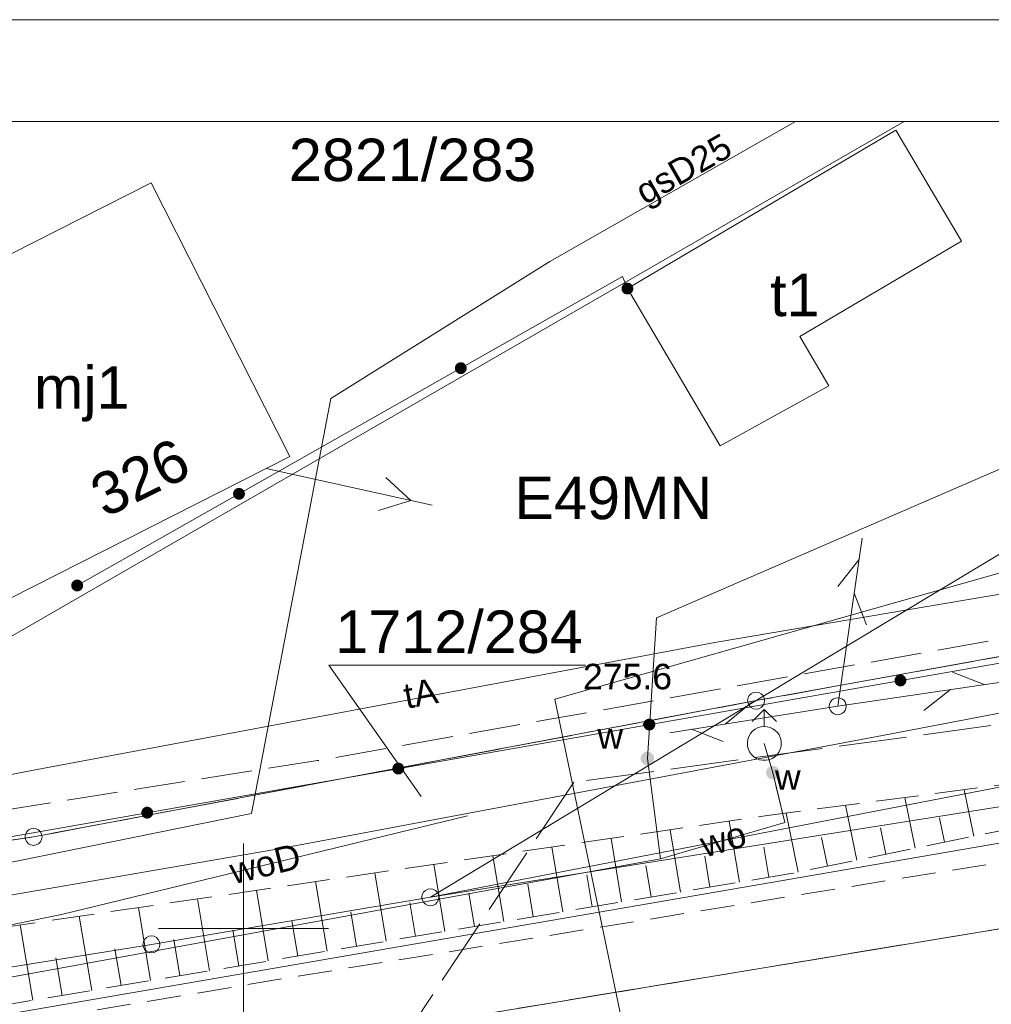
# Model space of a CAD drawing. Header units: centimetres. Extents: x -1545 to 32023, y 2301 to 66956.
# Tile 7 of 20: x 3727 to 6586, y 64047 to 66945. Entities that reach past the tile are written whole.
import ezdxf

# ---------------------------------------------------------------- set-up
doc = ezdxf.new("R2010")
doc.units = ezdxf.units.CM
doc.header["$MEASUREMENT"] = 0
for name, pattern in [('PRZER2-1', [150, 100, -50]), ('PRZER2_5-1', [175, 125, -50]), ('PRZER3-1', [200, 150, -50]), ('PRZER4-1', [250, 200, -50])]:
    doc.linetypes.add(name, pattern=pattern)
for name, color, linetype in [('130-Z Teren', 7, 'Continuous'), ('Mapa dcp_3_GSLKOG', 7, 'Continuous'), ('Mapa dcp_3_GSPWPN', 7, 'Continuous'), ('Mapa dcp_3_GUPWZA', 7, 'Continuous')]:
    doc.layers.add(name, color=color, linetype=linetype)
for name, color, linetype, lineweight in [('130-Z Teren_Nr_pióra__53', 54, 'Continuous', 13), ('Mapa dcp_3_GEPADR_O_Nr_pióra__7', 7, 'Continuous', 18), ('Mapa dcp_3_GEPPGD_Nr_pióra__2', 94, 'Continuous', 18), ('Mapa dcp_3_GESBZO_Nr_pióra__7', 7, 'Continuous', 18), ('Mapa dcp_3_GESBZO_O_Nr_pióra__7', 7, 'Continuous', 18), ('Mapa dcp_3_GESDZI_Nr_pióra__2', 94, 'Continuous', 18), ('Mapa dcp_3_GESDZI_O_Nr_pióra__2', 94, 'Continuous', 18), ('Mapa dcp_3_GESKLU_Nr_pióra__2', 94, 'Continuous', 18), ('Mapa dcp_3_GSLKOG_Nr_pióra__7', 7, 'Continuous', 18), ('Mapa dcp_3_GSLKRW_Nr_pióra__7', 7, 'Continuous', 18), ('Mapa dcp_3_GSLPSZ_Nr_pióra__7', 7, 'Continuous', 18), ('Mapa dcp_3_GSPWPN_O_Nr_pióra__7', 7, 'Continuous', 18), ('Mapa dcp_3_GSSKOA_Nr_pióra__7', 7, 'Continuous', 18), ('Mapa dcp_3_GSSKOD_Nr_pióra__7', 7, 'Continuous', 18), ('Mapa dcp_3_GSSZSN_Nr_pióra__7', 7, 'Continuous', 18), ('Mapa dcp_3_GULENN_Nr_pióra__3', 1, 'Continuous', 18), ('Mapa dcp_3_GULGSP_O_Nr_pióra__7', 7, 'Continuous', 18), ('Mapa dcp_3_GULWOP_Nr_pióra__6', 5, 'Continuous', 18), ('Mapa dcp_3_GULWOP_O_Nr_pióra__6', 5, 'Continuous', 18), ('Mapa dcp_3_GULWOR_Nr_pióra__6', 5, 'Continuous', 18), ('Mapa dcp_3_GUPISL_Nr_pióra__7', 7, 'Continuous', 18), ('Mapa dcp_3_GUPWDT_Nr_pióra__7', 7, 'Continuous', 18), ('Mapa dcp_3_GUPWZA_O_Nr_pióra__7', 7, 'Continuous', 18), ('Mapa dcp_3_linie rozgraniczające_Nr_pióra__150', 150, 'Continuous', 18), ('Mapa dcp_3_opis pozaramkowy_Nr_pióra__7', 7, 'Continuous', 18), ('Mapa dcp_3_Siatka_Nr_pióra__7', 7, 'Continuous', 18), ('Mapa dcp_3_Zakres_Nr_pióra__210', 6, 'Continuous', 18)]:
    doc.layers.add(name, color=color, linetype=linetype, lineweight=lineweight)
for name, color, linetype, lineweight, true_color in [('Mapa dcp_3_GULGSP_Nr_pióra__8', 7, 'Continuous', 18, 0xbfbf00), ('Mapa dcp_3_GULTPR_Nr_pióra__5', 7, 'Continuous', 18, 0xff9100), ('Mapa dcp_3_GULTPR_O_Nr_pióra__5', 7, 'Continuous', 18, 0xff9100)]:
    doc.layers.add(name, color=color, linetype=linetype, lineweight=lineweight, true_color=true_color)
doc.styles.add('STYL_AUTOMATYCZNY_1', font='txt')

# ---------------------------------------------------------------- blocks, each defined once
blk = doc.blocks.new('Siatka_1_1', base_point=(-1323.8, -3657.8))
at = {"layer": '130-Z Teren_Nr_pióra__53', "color": 54, "linetype": 'Continuous', "lineweight": 13, "flags": 128}
blk.add_lwpolyline([(-1323.8, -3657.8), (389.2, -253.3), (-68.9, 9924.9), (-1545.8, 10177.5), (-3265.8, 10170.5), (-7834.3, 8146.7), (-5310.3, 1141.2), (-4200.9, -1661.1)], close=True, dxfattribs=at)

msp = doc.modelspace()

# ---------------------------------------------------------------- hatches: boundary and pattern name
at = {"layer": 'Mapa dcp_3_GSLKOG', "linetype": 'Continuous', "lineweight": 0, "true_color": 0x000000}
for points in [[(5531.28, 66160.3), (5529.06, 66164.29), (5525.88, 66167.57), (5521.96, 66169.92), (5517.57, 66171.17), (5513, 66171.24), (5508.57, 66170.13), (5504.58, 66167.9), (5501.3, 66164.72), (5498.95, 66160.8), (5497.7, 66156.41), (5497.63, 66151.84), (5498.74, 66147.41), (5500.96, 66143.42), (5504.14, 66140.14), (5508.06, 66137.79), (5512.46, 66136.54), (5517.03, 66136.47), (5521.46, 66137.59), (5525.45, 66139.81), (5528.73, 66142.99), (5531.07, 66146.91), (5532.32, 66151.3), (5532.4, 66155.87)], [(5016.13, 65934.83), (5012.48, 65932.08), (5009.67, 65928.47), (5007.89, 65924.27), (5007.26, 65919.74), (5007.82, 65915.21), (5009.54, 65910.97), (5012.29, 65907.33), (5015.89, 65904.52), (5020.1, 65902.74), (5024.62, 65902.1), (5029.15, 65902.66), (5033.39, 65904.38), (5037.03, 65907.13), (5039.84, 65910.73), (5041.63, 65914.94), (5042.26, 65919.46), (5041.7, 65924), (5039.98, 65928.23), (5037.23, 65931.88), (5033.63, 65934.69), (5029.42, 65936.47), (5024.9, 65937.1), (5020.37, 65936.54)], [(5016.13, 65934.83), (5012.48, 65932.08), (5009.67, 65928.47), (5007.89, 65924.27), (5007.26, 65919.74), (5007.82, 65915.21), (5009.54, 65910.97), (5012.29, 65907.33), (5015.89, 65904.52), (5020.1, 65902.74), (5024.62, 65902.1), (5029.15, 65902.66), (5033.39, 65904.38), (5037.03, 65907.13), (5039.84, 65910.73), (5041.63, 65914.94), (5042.26, 65919.46), (5041.7, 65924), (5039.98, 65928.23), (5037.23, 65931.88), (5033.63, 65934.69), (5029.42, 65936.47), (5024.9, 65937.1), (5020.37, 65936.54)], [(4363.63, 65565.03), (4359.99, 65562.28), (4357.18, 65558.68), (4355.4, 65554.47), (4354.76, 65549.95), (4355.32, 65545.42), (4357.04, 65541.18), (4359.79, 65537.53), (4363.39, 65534.72), (4367.6, 65532.94), (4372.12, 65532.31), (4376.66, 65532.87), (4380.89, 65534.58), (4384.54, 65537.34), (4387.35, 65540.94), (4389.13, 65545.14), (4389.76, 65549.67), (4389.2, 65554.2), (4387.49, 65558.44), (4384.74, 65562.08), (4381.13, 65564.89), (4376.93, 65566.68), (4372.4, 65567.31), (4367.87, 65566.75)], [(4363.63, 65565.03), (4359.99, 65562.28), (4357.18, 65558.68), (4355.4, 65554.47), (4354.76, 65549.95), (4355.32, 65545.42), (4357.04, 65541.18), (4359.79, 65537.53), (4363.39, 65534.72), (4367.6, 65532.94), (4372.12, 65532.31), (4376.66, 65532.87), (4380.89, 65534.58), (4384.54, 65537.34), (4387.35, 65540.94), (4389.13, 65545.14), (4389.76, 65549.67), (4389.2, 65554.2), (4387.49, 65558.44), (4384.74, 65562.08), (4381.13, 65564.89), (4376.93, 65566.68), (4372.4, 65567.31), (4367.87, 65566.75)], [(3887.48, 65295.18), (3883.84, 65292.43), (3881.03, 65288.83), (3879.24, 65284.62), (3878.61, 65280.1), (3879.17, 65275.56), (3880.89, 65271.33), (3883.64, 65267.68), (3887.24, 65264.87), (3891.45, 65263.09), (3895.97, 65262.46), (3900.51, 65263.02), (3904.74, 65264.73), (3908.39, 65267.48), (3911.2, 65271.09), (3912.98, 65275.29), (3913.61, 65279.82), (3913.05, 65284.35), (3911.34, 65288.59), (3908.58, 65292.23), (3904.98, 65295.04), (3900.78, 65296.82), (3896.25, 65297.46), (3891.72, 65296.9)], [(6315.3, 65017.66), (6310.94, 65016.29), (6307.09, 65013.84), (6304, 65010.47), (6301.89, 65006.42), (6300.89, 65001.96), (6301.09, 64997.4), (6302.46, 64993.04), (6304.91, 64989.18), (6308.28, 64986.09), (6312.33, 64983.98), (6316.79, 64982.99), (6321.35, 64983.18), (6325.71, 64984.55), (6329.56, 64987.01), (6332.65, 64990.37), (6334.77, 64994.42), (6335.76, 64998.88), (6335.56, 65003.45), (6334.19, 65007.8), (6331.74, 65011.66), (6328.38, 65014.75), (6324.32, 65016.86), (6319.87, 65017.85)], [(6315.3, 65017.66), (6310.94, 65016.29), (6307.09, 65013.84), (6304, 65010.47), (6301.89, 65006.42), (6300.89, 65001.96), (6301.09, 64997.4), (6302.46, 64993.04), (6304.91, 64989.18), (6308.28, 64986.09), (6312.33, 64983.98), (6316.79, 64982.99), (6321.35, 64983.18), (6325.71, 64984.55), (6329.56, 64987.01), (6332.65, 64990.37), (6334.77, 64994.42), (6335.76, 64998.88), (6335.56, 65003.45), (6334.19, 65007.8), (6331.74, 65011.66), (6328.38, 65014.75), (6324.32, 65016.86), (6319.87, 65017.85)], [(5576.59, 64888.01), (5572.23, 64886.64), (5568.38, 64884.19), (5565.29, 64880.83), (5563.18, 64876.78), (5562.18, 64872.32), (5562.38, 64867.75), (5563.75, 64863.39), (5566.2, 64859.54), (5569.57, 64856.45), (5573.62, 64854.34), (5578.08, 64853.35), (5582.64, 64853.54), (5587, 64854.91), (5590.85, 64857.36), (5593.94, 64860.73), (5596.06, 64864.78), (5597.05, 64869.24), (5596.85, 64873.8), (5595.48, 64878.16), (5593.03, 64882.02), (5589.67, 64885.1), (5585.61, 64887.22), (5581.16, 64888.21)], [(5576.59, 64888.01), (5572.23, 64886.64), (5568.38, 64884.19), (5565.29, 64880.83), (5563.18, 64876.78), (5562.18, 64872.32), (5562.38, 64867.75), (5563.75, 64863.39), (5566.2, 64859.54), (5569.57, 64856.45), (5573.62, 64854.34), (5578.08, 64853.35), (5582.64, 64853.54), (5587, 64854.91), (5590.85, 64857.36), (5593.94, 64860.73), (5596.06, 64864.78), (5597.05, 64869.24), (5596.85, 64873.8), (5595.48, 64878.16), (5593.03, 64882.02), (5589.67, 64885.1), (5585.61, 64887.22), (5581.16, 64888.21)], [(4837.88, 64758.37), (4833.52, 64757), (4829.67, 64754.55), (4826.58, 64751.18), (4824.47, 64747.13), (4823.47, 64742.67), (4823.67, 64738.11), (4825.04, 64733.75), (4827.49, 64729.9), (4830.86, 64726.81), (4834.91, 64724.69), (4839.37, 64723.7), (4843.93, 64723.9), (4848.29, 64725.27), (4852.14, 64727.72), (4855.23, 64731.09), (4857.35, 64735.14), (4858.34, 64739.6), (4858.14, 64744.16), (4856.77, 64748.52), (4854.32, 64752.37), (4850.96, 64755.46), (4846.9, 64757.57), (4842.45, 64758.57)], [(4837.88, 64758.37), (4833.52, 64757), (4829.67, 64754.55), (4826.58, 64751.18), (4824.47, 64747.13), (4823.47, 64742.67), (4823.67, 64738.11), (4825.04, 64733.75), (4827.49, 64729.9), (4830.86, 64726.81), (4834.91, 64724.69), (4839.37, 64723.7), (4843.93, 64723.9), (4848.29, 64725.27), (4852.14, 64727.72), (4855.23, 64731.09), (4857.35, 64735.14), (4858.34, 64739.6), (4858.14, 64744.16), (4856.77, 64748.52), (4854.32, 64752.37), (4850.96, 64755.46), (4846.9, 64757.57), (4842.45, 64758.57)], [(4099.17, 64628.73), (4094.81, 64627.36), (4090.96, 64624.91), (4087.87, 64621.54), (4085.76, 64617.49), (4084.76, 64613.03), (4084.96, 64608.47), (4086.33, 64604.11), (4088.78, 64600.25), (4092.15, 64597.16), (4096.2, 64595.05), (4100.66, 64594.06), (4105.22, 64594.25), (4109.58, 64595.62), (4113.43, 64598.08), (4116.52, 64601.44), (4118.64, 64605.49), (4119.63, 64609.95), (4119.43, 64614.52), (4118.06, 64618.87), (4115.61, 64622.73), (4112.25, 64625.82), (4108.19, 64627.93), (4103.74, 64628.92)], [(4099.17, 64628.73), (4094.81, 64627.36), (4090.96, 64624.91), (4087.87, 64621.54), (4085.76, 64617.49), (4084.76, 64613.03), (4084.96, 64608.47), (4086.33, 64604.11), (4088.78, 64600.25), (4092.15, 64597.16), (4096.2, 64595.05), (4100.66, 64594.06), (4105.22, 64594.25), (4109.58, 64595.62), (4113.43, 64598.08), (4116.52, 64601.44), (4118.64, 64605.49), (4119.63, 64609.95), (4119.43, 64614.52), (4118.06, 64618.87), (4115.61, 64622.73), (4112.25, 64625.82), (4108.19, 64627.93), (4103.74, 64628.92)]]:
    msp.add_hatch(color=18, dxfattribs=at).paths.add_polyline_path(points)
at = {"layer": 'Mapa dcp_3_GSPWPN', "linetype": 'Continuous', "lineweight": 0, "true_color": 0x000000}
msp.add_hatch(color=18, dxfattribs=at).paths.add_polyline_path([(5560.31, 64871.26), (5560.46, 64870.09), (5560.91, 64869.01), (5561.63, 64868.07), (5562.56, 64867.36), (5563.65, 64866.91), (5564.81, 64866.76), (5565.98, 64866.91), (5567.06, 64867.36), (5567.99, 64868.07), (5568.71, 64869.01), (5569.16, 64870.09), (5569.31, 64871.26), (5569.16, 64872.42), (5568.71, 64873.51), (5567.99, 64874.44), (5567.06, 64875.15), (5565.98, 64875.6), (5564.81, 64875.76), (5563.65, 64875.6), (5562.56, 64875.15), (5561.63, 64874.44), (5560.91, 64873.51), (5560.46, 64872.42)])
at = {"layer": 'Mapa dcp_3_GUPWZA', "linetype": 'Continuous', "lineweight": 0, "true_color": 0x000000}
for points in [[(5553.77, 64771.89), (5554.12, 64766.68), (5555.8, 64761.74), (5558.71, 64757.4), (5562.64, 64753.96), (5567.32, 64751.66), (5572.44, 64750.64), (5577.65, 64750.99), (5582.6, 64752.68), (5586.93, 64755.58), (5590.37, 64759.51), (5592.68, 64764.2), (5593.69, 64769.32), (5593.34, 64774.53), (5591.66, 64779.47), (5588.75, 64783.81), (5584.82, 64787.25), (5580.14, 64789.55), (5575.01, 64790.56), (5569.81, 64790.21), (5564.86, 64788.53), (5560.53, 64785.62), (5557.09, 64781.7), (5554.78, 64777.01)], [(5923.4, 64724.43), (5925.31, 64719.57), (5928.41, 64715.37), (5932.5, 64712.12), (5937.28, 64710.03), (5942.45, 64709.26), (5947.63, 64709.85), (5952.49, 64711.76), (5956.69, 64714.86), (5959.95, 64718.94), (5962.03, 64723.73), (5962.81, 64728.89), (5962.22, 64734.08), (5960.31, 64738.94), (5957.21, 64743.14), (5953.13, 64746.39), (5948.34, 64748.48), (5943.18, 64749.25), (5937.99, 64748.67), (5933.13, 64746.76), (5928.93, 64743.65), (5925.68, 64739.57), (5923.59, 64734.78), (5922.81, 64729.62)]]:
    msp.add_hatch(color=18, dxfattribs=at).paths.add_polyline_path(points)

# ---------------------------------------------------------------- linework, layer by layer
at = {"layer": 'Mapa dcp_3_GEPPGD_Nr_pióra__2', "color": 94, "linetype": 'Continuous', "lineweight": 18, "flags": 128}
for points in [[(5893.71, 64966.16), (5901.44, 64964.93), (5908.41, 64961.38), (5913.94, 64955.85), (5917.49, 64948.88), (5918.71, 64941.16), (5917.49, 64933.43), (5913.94, 64926.46), (5908.41, 64920.93), (5901.44, 64917.38), (5893.71, 64916.16), (5885.99, 64917.38), (5879.02, 64920.93), (5873.49, 64926.46), (5869.93, 64933.43), (5868.71, 64941.16), (5869.93, 64948.88), (5873.49, 64955.85), (5879.02, 64961.38), (5885.99, 64964.93)], [(3767.81, 64565.26), (3775.54, 64564.03), (3782.51, 64560.48), (3788.04, 64554.95), (3791.59, 64547.98), (3792.81, 64540.26), (3791.59, 64532.53), (3788.04, 64525.56), (3782.51, 64520.03), (3775.54, 64516.48), (3767.81, 64515.26), (3760.09, 64516.48), (3753.12, 64520.03), (3747.59, 64525.56), (3744.03, 64532.53), (3742.81, 64540.26), (3744.03, 64547.98), (3747.59, 64554.95), (3753.12, 64560.48), (3760.09, 64564.03)], [(4935.21, 64387.36), (4942.94, 64386.13), (4949.91, 64382.58), (4955.44, 64377.05), (4958.99, 64370.08), (4960.21, 64362.36), (4958.99, 64354.63), (4955.44, 64347.66), (4949.91, 64342.13), (4942.94, 64338.58), (4935.21, 64337.36), (4927.49, 64338.58), (4920.52, 64342.13), (4914.99, 64347.66), (4911.43, 64354.63), (4910.21, 64362.36), (4911.43, 64370.08), (4914.99, 64377.05), (4920.52, 64382.58), (4927.49, 64386.13)], [(4114.61, 64248.86), (4122.34, 64247.63), (4129.31, 64244.08), (4134.84, 64238.55), (4138.39, 64231.58), (4139.61, 64223.86), (4138.39, 64216.13), (4134.84, 64209.16), (4129.31, 64203.63), (4122.34, 64200.08), (4114.61, 64198.86), (4106.89, 64200.08), (4099.92, 64203.63), (4094.39, 64209.16), (4090.83, 64216.13), (4089.61, 64223.86), (4090.83, 64231.58), (4094.39, 64238.55), (4099.92, 64244.08), (4106.89, 64247.63)]]:
    msp.add_lwpolyline(points, close=True, dxfattribs=at)
at = {"layer": 'Mapa dcp_3_GESBZO_Nr_pióra__7', "color": 7, "linetype": 'Continuous', "lineweight": 18, "flags": 128}
for points in [[(5515.01, 66153.86), (5829.21, 66339.36), (6304.91, 66620.06), (6497.71, 66293.46), (6022.01, 66012.66), (6107.61, 65867.46), (5787.91, 65691.36)], [(3291.21, 66047.76), (4113.41, 66464.86), (4521.91, 65659.76), (3699.71, 65242.66)]]:
    msp.add_lwpolyline(points, close=True, dxfattribs=at)
at = {"layer": 'Mapa dcp_3_GESDZI_Nr_pióra__2', "color": 94, "linetype": 'Continuous', "lineweight": 18, "flags": 128}
for points in [[(6329.67, 66645.21), (2304.81, 64324.26), (1439.6, 64183.24)], [(8726.54, 66645.21), (5893.71, 64941.16), (3767.81, 64540.26), (2304.81, 64324.26), (6329.67, 66645.21)], [(9952.74, 66645.21), (10376.81, 65726.25), (8917.21, 65486.35), (8868.31, 65726.55), (7998.31, 65562.45), (8047.81, 65330.55), (5893.71, 64941.16), (8726.54, 66645.21)], [(1439.6, 63793.68), (4114.61, 64223.86), (4935.21, 64362.36), (10590.41, 65261.15), (13328.91, 65696.55), (15689.6, 66071.75)], [(1439.6, 63839.46), (2304.81, 64324.26), (3767.81, 64540.26), (5893.71, 64941.16), (4935.21, 64362.36), (4114.61, 64223.86), (1439.6, 63793.68)]]:
    msp.add_lwpolyline(points, dxfattribs=at)
for points in [[(7998.31, 65562.45), (8868.31, 65726.55), (8917.21, 65486.35), (10376.81, 65726.25), (10505.91, 65440.85), (8985.61, 65142.95), (8115.91, 64977.85), (4935.21, 64362.36), (5893.71, 64941.16), (8047.81, 65330.55)], [(8985.61, 65142.95), (10505.91, 65440.85), (11115.21, 65550.05), (10590.41, 65261.15), (4935.21, 64362.36), (8115.91, 64977.85)]]:
    msp.add_lwpolyline(points, close=True, dxfattribs=at)
at = {"layer": 'Mapa dcp_3_GESDZI_O_Nr_pióra__2', "color": 94, "linetype": 'Continuous', "lineweight": 18, "flags": 128}
msp.add_lwpolyline([(4907.71, 64658.56), (4636.51, 65045.81), (5392.09, 65045.81)], dxfattribs=at)
at = {"layer": 'Mapa dcp_3_GESKLU_Nr_pióra__2', "color": 94, "linetype": 'PRZER3-1', "lineweight": 18, "flags": 128}
for points in [[(9952.74, 66645.21), (10376.81, 65726.25), (8917.21, 65486.35), (8868.31, 65726.55), (7998.31, 65562.45), (8047.81, 65330.55), (5893.71, 64941.16), (3767.81, 64540.26), (2304.81, 64324.26), (1439.6, 64183.24)], [(1439.6, 64183.24), (2304.81, 64324.26), (3767.81, 64540.26), (5893.71, 64941.16), (8047.81, 65330.55), (7998.31, 65562.45), (8868.31, 65726.55), (8917.21, 65486.35), (10376.81, 65726.25), (10505.91, 65440.85), (11115.21, 65550.05), (13923.51, 66015.15), (14069.21, 66071.75), (14338.91, 66100.95), (14303.01, 66170.55), (14982.41, 66532.25), (15193.16, 66645.21)]]:
    msp.add_lwpolyline(points, dxfattribs=at)
at = {"layer": 'Mapa dcp_3_GSLKOG_Nr_pióra__7', "color": 7, "linetype": 'Continuous', "lineweight": 18, "flags": 128}
for points in [[(3896.11, 65279.96), (5500.91, 66189.46), (5515.01, 66153.86)], [(2031.81, 64548.26), (2806.81, 64612.16), (2837.61, 64389.56), (7582.91, 65222.36)]]:
    msp.add_lwpolyline(points, dxfattribs=at)
at = {"layer": 'Mapa dcp_3_GSLKRW_Nr_pióra__7', "color": 7, "linetype": 'Continuous', "lineweight": 18, "flags": 128}
msp.add_lwpolyline([(4593.41, 63936.06), (10774.41, 64958.25), (14246.81, 65562.75)], dxfattribs=at)
at = {"layer": 'Mapa dcp_3_GSLPSZ_Nr_pióra__7', "color": 7, "linetype": 'Continuous', "lineweight": 18, "flags": 128}
msp.add_lwpolyline([(15689.6, 66088.46), (1439.6, 63629.7)], dxfattribs=at)
at = {"layer": 'Mapa dcp_3_GSSKOA_Nr_pióra__7', "color": 7, "linetype": 'PRZER3-1', "lineweight": 18, "flags": 128}
msp.add_lwpolyline([(1439.6, 63411.28), (2787.31, 63635.86), (4593.41, 63936.06), (10774.41, 64958.25), (10939.77, 64987.04), (11273.02, 64313.56), (11078.11, 64280.15), (5537.91, 63357.06), (2909.41, 62924.36), (1439.6, 62679.76)], dxfattribs=at)
at = {"layer": 'Mapa dcp_3_GSSKOD_Nr_pióra__7', "color": 7, "linetype": 'PRZER2-1', "lineweight": 18, "flags": 128}
msp.add_lwpolyline([(1439.6, 63609.19), (2051.41, 63711.46), (4534.01, 64128.26), (7849.11, 64665.75), (8296.11, 64739.45), (9523.41, 64955.25), (10187.01, 65063.75), (10367.61, 65095.05), (10859.11, 65150.05), (10939.77, 64987.04), (10774.41, 64958.25), (4593.41, 63936.06), (2787.31, 63635.86), (1439.6, 63411.28)], dxfattribs=at)
at = {"layer": 'Mapa dcp_3_GSSZSN_Nr_pióra__7', "color": 7, "linetype": 'PRZER2_5-1', "lineweight": 18, "flags": 128}
msp.add_lwpolyline([(7666.11, 64974.46), (7698.61, 64781.85), (5996.11, 64431.96), (3650.11, 64039.96), (2054.71, 63765.46), (2128.01, 63971.46), (3390.71, 64231.66), (5926.91, 64603.16), (6924.21, 64733.86), (7603.51, 64865.66)], close=True, dxfattribs=at)
at = {"layer": 'Mapa dcp_3_GSSZSN_Nr_pióra__7', "color": 7, "linetype": 'Continuous', "lineweight": 18, "flags": 128}
for points in [[(6361.69, 64507.09), (6331.06, 64656.12)], [(6533.74, 64542.45), (6505.68, 64679.01)], [(6189.64, 64471.73), (6156.44, 64633.24)], [(6017.58, 64436.37), (5981.83, 64610.35)], [(6447.72, 64524.77), (6433.04, 64596.17)], [(5844.48, 64406.62), (5814.4, 64586.67)], [(6275.66, 64489.41), (6259.71, 64567.04)], [(5497.99, 64348.72), (5466.74, 64535.75)], [(5671.24, 64377.67), (5640.57, 64561.21)], [(6103.61, 64454.05), (6086.37, 64537.92)], [(5324.74, 64319.77), (5292.91, 64510.29)], [(5931.11, 64421.09), (5916.21, 64510.25)], [(5151.49, 64290.83), (5119.07, 64484.83)], [(5757.86, 64392.15), (5742.67, 64483.04)], [(4978.24, 64261.88), (4945.24, 64459.36)], [(5584.61, 64363.2), (5569.13, 64455.84)], [(4804.99, 64232.93), (4771.41, 64433.9)], [(5411.36, 64334.25), (5395.59, 64428.63)], [(4631.75, 64203.98), (4597.58, 64408.44)], [(5238.11, 64305.3), (5222.05, 64401.43)], [(4458.5, 64175.03), (4423.75, 64382.98)], [(5064.87, 64276.35), (5048.51, 64374.22)], [(4112, 64117.14), (4076.09, 64332.05)], [(4285.25, 64146.08), (4249.92, 64357.51)], [(4891.62, 64247.4), (4874.97, 64347.02)], [(3938.75, 64088.19), (3902.26, 64306.59)], [(4718.37, 64218.45), (4701.43, 64319.81)], [(3765.5, 64059.24), (3728.43, 64281.13)], [(4545.12, 64189.51), (4527.89, 64292.61)], [(4371.87, 64160.56), (4354.35, 64265.4)], [(4198.63, 64131.61), (4180.82, 64238.2)], [(4025.38, 64102.66), (4007.28, 64210.99)], [(3852.13, 64073.71), (3833.74, 64183.78)]]:
    msp.add_lwpolyline(points, dxfattribs=at)
at = {"layer": 'Mapa dcp_3_GULENN_Nr_pióra__3', "color": 1, "linetype": 'Continuous', "lineweight": 18, "flags": 128}
for points in [[(4452.64, 65624.64), (4940.87, 65516.76)], [(4804.32, 65598.14), (4878.09, 65530.63), (4782.74, 65500.49)]]:
    msp.add_lwpolyline(points, dxfattribs=at)
at = {"layer": 'Mapa dcp_3_GULGSP_Nr_pióra__8', "color": 52, "linetype": 'Continuous', "lineweight": 18, "true_color": 0xbfbf00, "flags": 128}
msp.add_lwpolyline([(1439.6, 64035.45), (3300.81, 64384.26), (4408.81, 64609.26), (4642.81, 65830.26), (5286.81, 66233.26), (6009.23, 66645.21)], dxfattribs=at)
at = {"layer": 'Mapa dcp_3_GULTPR_Nr_pióra__5', "color": 30, "linetype": 'Continuous', "lineweight": 18, "true_color": 0xff9100, "flags": 128}
for points in [[(5772.39, 65112.08), (7999.62, 65489.65), (8558.7, 65640.83), (9976.81, 65670.55), (10059.76, 65406.07)], [(6133.81, 64924.71), (6205.27, 65419.58)], [(6134.22, 65277.38), (6196.08, 65355.95)], [(6181.79, 65256.98), (6218.9, 65164.12)], [(2581.11, 64502.15), (3747.2, 64732.11), (5772.39, 65112.08)], [(6471.84, 65025.26), (6564.83, 64988.47)], [(6133.81, 64924.71), (6628.42, 64997.88)], [(6465.9, 64973.84), (6387.55, 64911.71)], [(6133.81, 64924.71), (5639.93, 64846.71)], [(5802.21, 64872.34), (5879.95, 64935.24)], [(5796.77, 64820.86), (5703.43, 64856.74)]]:
    msp.add_lwpolyline(points, dxfattribs=at)
at = {"layer": 'Mapa dcp_3_GULWOP_Nr_pióra__6', "color": 5, "linetype": 'Continuous', "lineweight": 18, "flags": 128}
for points in [[(8449.17, 66645.21), (8452.86, 66630.56), (7604.27, 66052.66), (5600.41, 65184.96), (5573.73, 64770.6)], [(8389.81, 65192.25), (8314.57, 65230.17), (8117.72, 65192.94), (6265.24, 64838.99), (4500.34, 64507.38), (3619.6, 64354.89), (3037.39, 64254.1), (2744.27, 64197.08), (1439.6, 63933.08)], [(5612.81, 64475.26), (5977.81, 64582.26), (5942.81, 64729.26), (5917.81, 64815.26)], [(5573.73, 64770.6), (5612.81, 64475.26)], [(5044.29, 64601.65), (3849.62, 64311.64), (3551.56, 64250.46), (3374.13, 64274.41)], [(5612.81, 64475.26), (3118.81, 64021.26), (1439.6, 63710.79)]]:
    msp.add_lwpolyline(points, dxfattribs=at)
at = {"layer": 'Mapa dcp_3_GULWOR_Nr_pióra__6', "color": 5, "linetype": 'Continuous', "lineweight": 18, "flags": 128}
msp.add_lwpolyline([(1439.6, 63710.79), (3118.81, 64021.26), (5612.81, 64475.26), (5977.81, 64582.26), (5951.77, 64691.64)], dxfattribs=at)
at = {"layer": 'Mapa dcp_3_GUPISL_Nr_pióra__7', "color": 7, "linetype": 'Continuous', "lineweight": 18, "flags": 128}
msp.add_lwpolyline([(6133.81, 64949.71), (6140.28, 64948.86), (6146.31, 64946.36), (6151.48, 64942.39), (6155.46, 64937.21), (6157.95, 64931.18), (6158.81, 64924.71), (6157.95, 64918.24), (6155.46, 64912.21), (6151.48, 64907.04), (6146.31, 64903.06), (6140.28, 64900.56), (6133.81, 64899.71), (6127.34, 64900.56), (6121.31, 64903.06), (6116.13, 64907.04), (6112.16, 64912.21), (6109.66, 64918.24), (6108.81, 64924.71), (6109.66, 64931.18), (6112.16, 64937.21), (6116.13, 64942.39), (6121.31, 64946.36), (6127.34, 64948.86)], close=True, dxfattribs=at)
at = {"layer": 'Mapa dcp_3_GUPWDT_Nr_pióra__7', "color": 7, "linetype": 'Continuous', "lineweight": 18, "flags": 128}
for points in [[(5882.46, 64879.9), (5917.81, 64915.26), (5953.17, 64879.9)], [(5917.81, 64865.26), (5917.81, 64915.26)]]:
    msp.add_lwpolyline(points, dxfattribs=at)
msp.add_lwpolyline([(5917.81, 64865.26), (5926.49, 64864.5), (5934.91, 64862.24), (5942.81, 64858.56), (5949.95, 64853.56), (5956.11, 64847.4), (5961.11, 64840.26), (5964.8, 64832.36), (5967.05, 64823.94), (5967.81, 64815.26), (5967.05, 64806.57), (5964.8, 64798.15), (5961.11, 64790.26), (5955.6, 64782.51), (5948.72, 64775.95), (5940.72, 64770.81), (5931.9, 64767.28), (5922.56, 64765.48), (5913.06, 64765.48), (5903.72, 64767.28), (5894.9, 64770.81), (5886.9, 64775.95), (5880.02, 64782.51), (5874.51, 64790.26), (5870.56, 64798.9), (5868.32, 64808.14), (5867.87, 64817.63), (5869.22, 64827.04), (5872.33, 64836.03), (5877.08, 64844.26), (5883.31, 64851.44), (5890.78, 64857.32), (5899.23, 64861.67), (5908.35, 64864.35)], close=True, dxfattribs=at)
at = {"layer": 'Mapa dcp_3_linie rozgraniczające_Nr_pióra__150', "color": 150, "linetype": 'PRZER3-1', "lineweight": 18, "flags": 128}
msp.add_lwpolyline([(1496.05, 64273.71), (4603.2, 64764.62), (7808.64, 65335.7), (10346.2, 65792.59), (11758.12, 66025.84), (14529.9, 66501.13), (15363, 66637.11)], dxfattribs=at)
at = {"layer": 'Mapa dcp_3_opis pozaramkowy_Nr_pióra__7', "color": 7, "linetype": 'Continuous', "lineweight": 18, "flags": 128}
msp.add_lwpolyline([(1139.6, 66945.22), (15989.6, 66945.21)], dxfattribs=at)
msp.add_lwpolyline([(1439.6, 46245.21), (1439.6, 66645.21), (15689.6, 66645.21), (15689.6, 46245.21)], close=True, dxfattribs=at)
at = {"layer": 'Mapa dcp_3_Siatka_Nr_pióra__7', "color": 7, "linetype": 'Continuous', "lineweight": 18}
for p, q in [((4385.81, 64020.26), (4385.81, 64520.26)), ((4635.81, 64270.26), (4135.81, 64270.26))]:
    msp.add_line(p, q, dxfattribs=at)
at = {"layer": 'Mapa dcp_3_Zakres_Nr_pióra__210', "color": 6, "linetype": 'PRZER4-1', "lineweight": 18, "flags": 128}
msp.add_lwpolyline([(5357.44, 64700.93), (4628.46, 63604.64), (3338.48, 55229.41), (4981.12, 52862.78), (6247.48, 52609.51), (7774.5, 52309.52), (12684.56, 51344.93), (14507.43, 63168.67), (13092.56, 65751.94)], close=True, dxfattribs=at)

# ---------------------------------------------------------------- block references
at = {"layer": '130-Z Teren', "color": 54, "lineweight": 13, "rotation": 351.948685}
msp.add_blockref('Siatka_1_1', (10094.31, 52345.25), dxfattribs=at)

# ---------------------------------------------------------------- texts
at = {"layer": 'Mapa dcp_3_GEPADR_O_Nr_pióra__7', "color": 7, "linetype": 'Continuous', "lineweight": 18, "insert": (3978.3, 65476.47), "char_height": 125, "attachment_point": 7, "rotation": 26.18458, "style": 'STYL_AUTOMATYCZNY_1'}
msp.add_mtext('\\A1;{\\pql;\\fArial|b0|i0|c238|p38;326}', dxfattribs=at)
at = {"layer": 'Mapa dcp_3_GESBZO_O_Nr_pióra__7', "color": 7, "linetype": 'Continuous', "lineweight": 18, "char_height": 125, "attachment_point": 7, "rotation": 359.99998, "style": 'STYL_AUTOMATYCZNY_1'}
for s, insert in [('\\A1;{\\pql;\\fArial|b0|i0|c238|p38;t1}', (5934.93, 66071.23)), ('\\A1;{\\pql;\\fArial|b0|i0|c238|p38;mj1}', (3768.85, 65762.4))]:
    msp.add_mtext(s, dxfattribs=dict(at, insert=insert))
at = {"layer": 'Mapa dcp_3_GESDZI_O_Nr_pióra__2', "color": 94, "linetype": 'Continuous', "lineweight": 18, "char_height": 125, "attachment_point": 7, "rotation": 359.99998, "style": 'STYL_AUTOMATYCZNY_1'}
for s, insert in [('\\A1;{\\pql;\\fArial|b0|i0|c238|p38;2821/283}', (4518.85, 66468.4)), ('\\A1;{\\pql;\\fArial|b0|i0|c238|p38;1712/284}', (4655.51, 65079.64))]:
    msp.add_mtext(s, dxfattribs=dict(at, insert=insert))
at = {"layer": 'Mapa dcp_3_GSPWPN_O_Nr_pióra__7', "color": 7, "linetype": 'Continuous', "lineweight": 18, "insert": (5384.22, 64973.45), "char_height": 75, "attachment_point": 7, "rotation": 359.99998, "style": 'STYL_AUTOMATYCZNY_1'}
msp.add_mtext('\\A1;{\\pql;\\fArial|b0|i0|c238|p38;275.6}', dxfattribs=at)
at = {"layer": 'Mapa dcp_3_GULGSP_O_Nr_pióra__7', "color": 7, "linetype": 'Continuous', "lineweight": 18, "insert": (5577.9, 66379.32), "char_height": 75, "attachment_point": 7, "rotation": 29.69401, "style": 'STYL_AUTOMATYCZNY_1'}
msp.add_mtext('\\A1;{\\pql;\\fArial|b0|i0|c238|p38;gsD25}', dxfattribs=at)
at = {"layer": 'Mapa dcp_3_GULTPR_O_Nr_pióra__5', "color": 30, "linetype": 'Continuous', "lineweight": 18, "true_color": 0xff9100, "insert": (4864.82, 64915.98), "char_height": 75, "attachment_point": 7, "rotation": 10.62662, "style": 'STYL_AUTOMATYCZNY_1'}
msp.add_mtext('\\A1;{\\pql;\\fArial|b0|i0|c238|p38;tA}', dxfattribs=at)
at = {"layer": 'Mapa dcp_3_GULWOP_O_Nr_pióra__6', "color": 5, "linetype": 'Continuous', "lineweight": 18, "char_height": 75, "attachment_point": 7, "style": 'STYL_AUTOMATYCZNY_1'}
for s, insert, rotation in [('\\A1;{\\pql;\\fArial|b0|i0|c238|p38;wo}', (5743.13, 64477.62), 16.33851), ('\\A1;{\\pql;\\fArial|b0|i0|c238|p38;woD}', (4356.45, 64399.28), 13.64487)]:
    msp.add_mtext(s, dxfattribs=dict(at, insert=insert, rotation=rotation))
at = {"layer": 'Mapa dcp_3_GUPWZA_O_Nr_pióra__7', "color": 7, "linetype": 'Continuous', "lineweight": 18, "char_height": 75, "attachment_point": 7, "rotation": 359.99998, "style": 'STYL_AUTOMATYCZNY_1'}
for insert in [(5426.73, 64799.89), (5949.1, 64678.67)]:
    msp.add_mtext('\\A1;{\\pql;\\fArial|b0|i0|c238|p38;w}', dxfattribs=dict(at, insert=insert))
at = {"layer": 'Mapa dcp_3_linie rozgraniczające_Nr_pióra__150', "color": 150, "linetype": 'Continuous', "lineweight": 18, "insert": (5182.55, 65473.61), "char_height": 125, "attachment_point": 7, "rotation": 359.99998, "style": 'STYL_AUTOMATYCZNY_1'}
msp.add_mtext('\\A1;{\\pql;\\fArial|b0|i0|c238|p38;E49MN}', dxfattribs=at)

doc.saveas('drawing.dxf')
